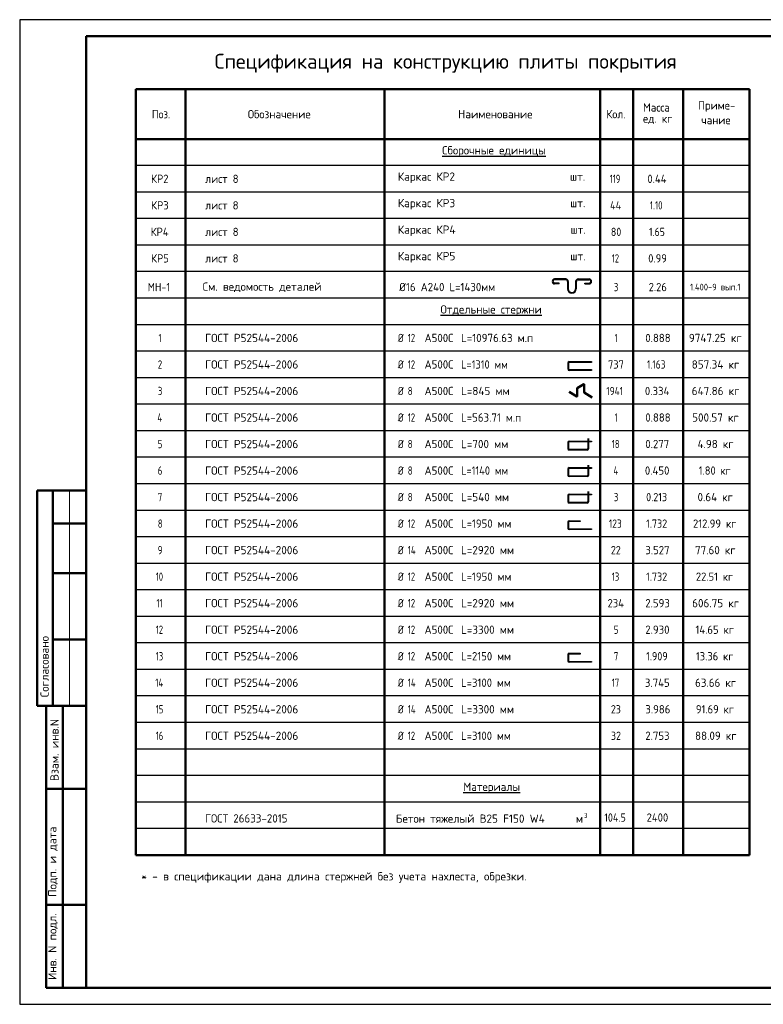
# Model space of a CAD drawing. Header units: millimetres. Extents: x 0 to 50400, y 0 to 35640.
# Tile 1 of 7: x 0 to 26904, y 0 to 35640. Entities that reach past the tile are written whole.
import ezdxf

# ---------------------------------------------------------------- set-up
doc = ezdxf.new("R2010")
doc.units = ezdxf.units.MM
doc.layers.add('Standard', color=7, linetype='Continuous', lineweight=25)
doc.styles.add('ISOCPEUR', font='txt')

msp = doc.modelspace()

# ---------------------------------------------------------------- linework, layer by layer
at = {"layer": 'Standard', "color": 7, "linetype": 'Continuous', "lineweight": 25, "transparency": 33554687}
msp.add_line((2400, 35040), (2400, 1270), dxfattribs=at)
at = {"layer": 'Standard', "color": 7, "linetype": 'Continuous', "lineweight": 50, "transparency": 33554687}
for p, q in [((26400, 33120), (4200, 33120)), ((4200, 33120), (4200, 31320)), ((6000, 33120), (6000, 31320)), ((13200, 33120), (13200, 31320)), ((21000, 33120), (21000, 31320)), ((22200, 33120), (22200, 31320)), ((24000, 33120), (24000, 31320)), ((26400, 33120), (26400, 31320)), ((26400, 33120), (26400, 31320)), ((26400, 31320), (4200, 31320)), ((4200, 31320), (4200, 5400)), ((6000, 31320), (6000, 5400)), ((13200, 31320), (13200, 5400)), ((21000, 31320), (21000, 5400)), ((22200, 31320), (22200, 5400)), ((24000, 31320), (24000, 5400)), ((26400, 31320), (26400, 5400)), ((20158, 22001), (19879, 22174)), ((20166, 22297), (20166, 22006)), ((20413, 22445), (20169, 22302)), ((20422, 22149), (20422, 22440)), ((20708, 21967), (20424, 22144)), ((7, 18600), (0, 18600)), ((2400, 18600), (632, 18600)), ((632, 18600), (632, 10800)), ((632, 18600), (632, 10800)), ((1200, 18600), (1200, 10800)), ((2400, 17400), (1200, 17400)), ((2400, 15600), (1200, 15600)), ((2400, 13200), (1200, 13200)), ((0, 10800), (7, 10800)), ((632, 10800), (2400, 10800)), ((960, 600), (960, 10800)), ((960, 600), (960, 10800)), ((1560, 600), (1560, 10800)), ((960, 7800), (2400, 7800)), ((26400, 5400), (4200, 5400)), ((960, 3600), (2400, 3600)), ((2400, 600), (960, 600))]:
    msp.add_line(p, q, dxfattribs=at)
at = {"layer": 'Standard', "color": 7, "linetype": 'Continuous', "lineweight": -3, "transparency": 33554687}
for p, q in [((26400, 30360), (4200, 30360)), ((26400, 29400), (4200, 29400)), ((26400, 28440), (4200, 28440)), ((26400, 27480), (4200, 27480)), ((26400, 26520), (4200, 26520)), ((19757, 26255), (19355, 26255)), ((19757, 26229), (19355, 26229)), ((19514, 26103), (19355, 26103)), ((19514, 26077), (19355, 26077)), ((19514, 26077), (19514, 26103)), ((19820, 26166), (19820, 25898)), ((19846, 26166), (19846, 25898)), ((20114, 26166), (20114, 25898)), ((20139, 26166), (20139, 25898)), ((20203, 26255), (20605, 26255)), ((20203, 26229), (20605, 26229)), ((20445, 26077), (20445, 26103)), ((20445, 26103), (20605, 26103)), ((20445, 26077), (20605, 26077)), ((26400, 25560), (4200, 25560)), ((26400, 24600), (4200, 24600)), ((26400, 23640), (4200, 23640)), ((19827, 23212), (19827, 22996)), ((19856, 23212), (19856, 22996)), ((26400, 22680), (4200, 22680)), ((26400, 21720), (4200, 21720)), ((26400, 20760), (4200, 20760)), ((19827, 20332), (19827, 20116)), ((19856, 20332), (19856, 20116)), ((20557, 20477), (20557, 20116)), ((20585, 20477), (20585, 20116)), ((19880, 20093), (20533, 20093)), ((20533, 20064), (19880, 20064)), ((26400, 19800), (4200, 19800)), ((19827, 19372), (19827, 19156)), ((19856, 19372), (19856, 19156)), ((20557, 19517), (20557, 19156)), ((20585, 19517), (20585, 19156)), ((19880, 19133), (20533, 19133)), ((20533, 19104), (19880, 19104)), ((26400, 18840), (4200, 18840)), ((20557, 18557), (20557, 18196)), ((20585, 18557), (20585, 18196)), ((19827, 18412), (19827, 18196)), ((19856, 18412), (19856, 18196)), ((26400, 17880), (4200, 17880)), ((19880, 18173), (20533, 18173)), ((20533, 18144), (19880, 18144)), ((19827, 17452), (19827, 17236)), ((19856, 17452), (19856, 17236)), ((26400, 16920), (4200, 16920)), ((26400, 15960), (4200, 15960)), ((26400, 15000), (4200, 15000)), ((26400, 14040), (4200, 14040)), ((26400, 13080), (4200, 13080)), ((19827, 12652), (19827, 12436)), ((19856, 12652), (19856, 12436)), ((26400, 12120), (4200, 12120)), ((26400, 11160), (4200, 11160)), ((26400, 10200), (4200, 10200)), ((26400, 9240), (4200, 9240)), ((26400, 8280), (4200, 8280)), ((26400, 7320), (4200, 7320)), ((26400, 6360), (4200, 6360))]:
    msp.add_line(p, q, dxfattribs=at)
at = {"layer": 'Standard', "color": 7, "linetype": 'Continuous', "lineweight": 13, "transparency": 33554687}
msp.add_line((1800, 18600), (1800, 10800), dxfattribs=at)
at = {"layer": 'Standard', "color": 7, "linetype": 'Continuous', "lineweight": 25, "transparency": 33554687}
msp.add_lwpolyline([(0, 0), (50400, 0), (50400, 35640), (0, 35640), (0, 0)], close=True, dxfattribs=at)
at = {"layer": 'Standard', "color": 7, "linetype": 'Continuous', "lineweight": 50, "transparency": 33554687}
msp.add_lwpolyline([(2400, 35040), (49800, 35040), (49800, 600), (2400, 600), (2400, 35040)], close=True, dxfattribs=at)
at = {"layer": 'Standard', "color": 7, "linetype": 'Continuous', "lineweight": -3, "transparency": 33554687}
for points in [[(19880, 23265), (20689, 23265), (20689, 23236), (19880, 23236)], [(19880, 22973), (20693, 22973), (20693, 22944), (19880, 22944)], [(19880, 20385), (20689, 20385), (20689, 20356), (19880, 20356)], [(19880, 19425), (20689, 19425), (20689, 19396), (19880, 19396)], [(19880, 18465), (20689, 18465), (20689, 18436), (19880, 18436)], [(19880, 17505), (20284, 17505), (20284, 17476), (19880, 17476)], [(19880, 17213), (20693, 17213), (20693, 17184), (19880, 17184)], [(19880, 12705), (20284, 12705), (20284, 12676), (19880, 12676)], [(19880, 12413), (20693, 12413), (20693, 12384), (19880, 12384)]]:
    msp.add_lwpolyline(points, dxfattribs=at)
for centre, radius, start, end in [((19355, 26166), 88.7, 90, 270), ((19355, 26166), 63.4, 90, 270), ((19757, 26166), 88.7, 0, 90), ((19757, 26166), 63.4, 0, 90), ((20203, 26166), 88.7, 90, 180), ((20203, 26166), 63.4, 90, 180), ((20605, 26166), 88.7, 270, 90), ((20605, 26166), 63.4, 270, 90), ((19980, 25898), 159, 180, 270), ((19980, 25898), 134, 180, 270), ((19980, 25898), 134, 270, 0), ((19980, 25898), 159, 270, 0), ((19880, 23212), 52.8, 90, 180), ((19880, 23212), 24, 90, 180), ((19880, 22997), 52.8, 180, 270), ((19880, 22997), 24, 180, 270), ((19880, 20332), 52.8, 90, 180), ((19880, 20332), 24, 90, 180), ((19880, 20117), 52.8, 180, 270), ((19880, 20117), 24, 180, 270), ((20533, 20117), 24, 270, 0), ((20533, 20117), 52.8, 270, 0), ((19880, 19372), 52.8, 90, 180), ((19880, 19372), 24, 90, 180), ((19880, 19157), 52.8, 180, 270), ((19880, 19157), 24, 180, 270), ((20533, 19157), 24, 270, 0), ((20533, 19157), 52.8, 270, 0), ((19880, 18412), 52.8, 90, 180), ((19880, 18197), 52.8, 180, 270), ((19880, 18412), 24, 90, 180), ((19880, 18197), 24, 180, 270), ((20533, 18197), 24, 270, 0), ((20533, 18197), 52.8, 270, 0), ((19880, 17452), 52.8, 90, 180), ((19880, 17452), 24, 90, 180), ((19880, 17237), 52.8, 180, 270), ((19880, 17237), 24, 180, 270), ((19880, 12652), 52.8, 90, 180), ((19880, 12652), 24, 90, 180), ((19880, 12437), 52.8, 180, 270), ((19880, 12437), 24, 180, 270)]:
    msp.add_arc(centre, radius, start, end, dxfattribs=at)
at = {"layer": 'Standard', "color": 7, "linetype": 'Continuous', "lineweight": 50, "transparency": 33554687}
for centre, start, end in [((20172, 22297), 120.3378, 180), ((20416, 22440), 0, 120.3378), ((20427, 22149), 180, 238.1335), ((20161, 22006), 238.1335, 0)]:
    msp.add_arc(centre, 5.49, start, end, dxfattribs=at)

# ---------------------------------------------------------------- texts
at = {"layer": 'Standard', "color": 7, "linetype": 'Continuous', "lineweight": 50, "transparency": 33554687, "insert": (7052, 33720), "char_height": 540, "width": 16756.12, "attachment_point": 7, "style": 'ISOCPEUR'}
msp.add_mtext('\\W0.99;Спецификация на конструкцию плиты покрытия', dxfattribs=at)
at = {"layer": 'Standard', "color": 7, "linetype": 'Continuous', "lineweight": 25, "transparency": 33554687, "attachment_point": 7, "style": 'ISOCPEUR'}
for s, insert, char_height, width in [('\\W0.95;Масса', (22553, 32313), 300, 1252.13), ('\\W0.96;Приме-', (24540, 32305), 300, 1462.5), ('\\W0.92;Поз.', (4781, 32070), 300, 872.99), ('\\W0.97;Обозначение', (8252, 32070), 300, 2499.41), ('\\W0.98;Наименование', (15861, 32070), 300, 2784.79), ('\\W0.93;Кол.', (21229, 32070), 300, 888.23), ('\\W0.95;ед. кг', (22553, 31863), 300, 1251.5), ('\\W0.95;чание', (24660, 31855), 300, 1221.22), ('\\W0.98;{\\LСборочные единицы}', (15285, 30681), 300, 3775.02), ('\\W0.92;КР2', (4755, 29730), 300, 827.53), ('\\W0.95;лист 8', (6708, 29730), 300, 1402.68), ('\\W0.99;Каркас КР2                      шт.', (13680, 29730), 300, 6928.74), ('\\W0.74;119', (21345, 29730), 300, 620.66), ('\\W0.93;0.44', (22710, 29730), 300, 918.71), ('\\W0.92;КР3', (4755, 28770), 300, 827.53), ('\\W0.95;лист 8', (6708, 28770), 300, 1402.68), ('\\W0.99;Каркас КР3                      шт.', (13680, 28770), 300, 6928.74), ('\\W0.89;44', (21360, 28770), 300, 613.05), ('\\W0.77;1.10', (22800, 28770), 300, 715.05), ('\\W0.92;КР4', (4740, 27810), 300, 858.07), ('\\W0.95;лист 8', (6708, 27810), 300, 1402.68), ('\\W0.99;Каркас КР4                      шт.', (13680, 27810), 300, 6958.79), ('\\W0.87;80', (21390, 27810), 300, 550.83), ('\\W0.85;1.65', (22770, 27810), 300, 786.4), ('\\W0.92;КР5', (4755, 26850), 300, 827.53), ('\\W0.95;лист 8', (6708, 26850), 300, 1402.68), ('\\W0.99;Каркас КР5                      шт.', (13680, 26850), 300, 6928.74), ('\\W0.75;12', (21420, 26850), 300, 472.29), ('\\W0.92;0.99', (22740, 26850), 300, 857.74), ('\\W0.99;См. ведомость деталей', (6616, 25779), 300, 4555.51), ('\\W0.88;МН-1', (4633, 25811), 300, 1001.43), ('\\W0.95;Ø16 А240 L=1430мм', (13729, 25811), 300, 3801.35), ('\\W0.78;3', (21495, 25811), 300, 326.42), ('\\W0.92;2.26', (22757, 25811), 300, 857.74), ('\\W0.98;{\\LОтдельные стержни}', (15225, 24921), 300, 3895.61), ('\\W0.96;L=10976.63 м.п', (15969, 23970), 300, 2781.6), ('\\W0.56;1', (5025, 23970), 300, 233.32), ('\\W0.98;ГОСТ Р52544-2006', (6708, 23970), 300, 3625.19), ('\\W0.83;Ø', (13680, 23970), 300, 424.99), ('\\W0.75;12', (14039, 23970), 300, 472.29), ('\\W0.95;А500С', (14648, 23970), 300, 1251.49), ('\\W0.56;1', (21525, 23970), 300, 233.33), ('\\W0.94;0.888', (22635, 23970), 300, 1070.02), ('\\W0.97;9747.25 кг', (24210, 23970), 300, 2124.15), ('\\W0.78;2', (4995, 23010), 300, 326.4), ('\\W0.98;ГОСТ Р52544-2006', (6708, 23010), 300, 3625.19), ('\\W0.83;Ø', (13680, 23010), 300, 424.99), ('\\W0.75;12', (14039, 23010), 300, 472.29), ('\\W0.95;А500С', (14648, 23010), 300, 1251.49), ('\\W0.91;L=1310 мм', (15969, 23010), 300, 1935.47), ('\\W0.91;737', (21285, 23010), 300, 766.35), ('\\W0.82;1.163', (22695, 23010), 300, 932.22), ('\\W0.97;857.34 кг', (24315, 23010), 300, 1913.81), ('\\W0.78;3', (4995, 22050), 300, 326.4), ('\\W0.98;ГОСТ Р52544-2006', (6708, 22050), 300, 3625.19), ('\\W0.83;Ø', (13680, 22050), 300, 424.99), ('\\W0.78;8', (14039, 22050), 300, 326.42), ('\\W0.95;А500С', (14648, 22050), 300, 1251.49), ('\\W0.97;L=845 мм', (15969, 22050), 300, 1883.98), ('\\W0.81;1941', (21225, 22050), 300, 870.65), ('\\W0.94;0.334', (22620, 22050), 300, 1100.34), ('\\W0.97;647.86 кг', (24315, 22050), 300, 1913.81), ('\\W0.80;4', (4980, 21090), 300, 359.85), ('\\W0.98;ГОСТ Р52544-2006', (6708, 21090), 300, 3625.19), ('\\W0.83;Ø', (13680, 21090), 300, 424.99), ('\\W0.75;12', (14039, 21090), 300, 472.29), ('\\W0.95;А500С', (14648, 21090), 300, 1251.49), ('\\W0.95;L=563.71 м.п', (15969, 21090), 300, 2360.77), ('\\W0.56;1', (21525, 21090), 300, 233.33), ('\\W0.94;0.888', (22635, 21090), 300, 1070.02), ('\\W0.97;500.57 кг', (24330, 21090), 300, 1883.67), ('\\W0.78;5', (4995, 20130), 300, 326.4), ('\\W0.98;ГОСТ Р52544-2006', (6708, 20130), 300, 3625.19), ('\\W0.83;Ø', (13680, 20130), 300, 424.99), ('\\W0.78;8', (14039, 20130), 300, 326.42), ('\\W0.95;А500С', (14648, 20130), 300, 1251.49), ('\\W0.97;L=700 мм', (15969, 20130), 300, 1853.83), ('\\W0.75;18', (21420, 20130), 300, 472.29), ('\\W0.94;0.277', (22635, 20130), 300, 1070.02), ('\\W0.96;4.98 кг', (24525, 20130), 300, 1492.69), ('\\W0.78;6', (4995, 19170), 300, 326.4), ('\\W0.98;ГОСТ Р52544-2006', (6708, 19170), 300, 3625.19), ('\\W0.83;Ø', (13680, 19170), 300, 424.99), ('\\W0.78;8', (14039, 19170), 300, 326.42), ('\\W0.95;А500С', (14648, 19170), 300, 1251.49), ('\\W0.91;L=1140 мм', (15969, 19170), 300, 1965.73), ('\\W0.80;4', (21480, 19170), 300, 359.82), ('\\W0.94;0.450', (22620, 19170), 300, 1100.34), ('\\W0.91;1.80 кг', (24570, 19170), 300, 1396.16), ('\\W0.78;7', (4995, 18210), 300, 326.4), ('\\W0.98;ГОСТ Р52544-2006', (6708, 18210), 300, 3625.19), ('\\W0.83;Ø', (13680, 18210), 300, 424.99), ('\\W0.78;8', (14039, 18210), 300, 326.42), ('\\W0.95;А500С', (14648, 18210), 300, 1251.49), ('\\W0.97;L=540 мм', (15969, 18210), 300, 1883.98), ('\\W0.78;3', (21495, 18210), 300, 326.42), ('\\W0.88;0.213', (22665, 18210), 300, 1001.13), ('\\W0.96;0.64 кг', (24525, 18210), 300, 1492.69), ('\\W0.78;8', (4995, 17250), 300, 326.4), ('\\W0.98;ГОСТ Р52544-2006', (6708, 17250), 300, 3625.19), ('\\W0.83;Ø', (13680, 17250), 300, 424.99), ('\\W0.75;12', (14039, 17250), 300, 472.29), ('\\W0.95;А500С', (14648, 17250), 300, 1251.49), ('\\W0.94;L=1950 мм', (15969, 17250), 300, 1999.84), ('\\W0.83;123', (21315, 17250), 300, 693.51), ('\\W0.88;1.732', (22665, 17250), 300, 1001.13), ('\\W0.93;212.99 кг', (24360, 17250), 300, 1818.85), ('\\W0.78;9', (4995, 16290), 300, 326.4), ('\\W0.98;ГОСТ Р52544-2006', (6708, 16290), 300, 3625.19), ('\\W0.83;Ø', (13680, 16290), 300, 424.99), ('\\W0.76;14', (14039, 16290), 300, 504.57), ('\\W0.95;А500С', (14648, 16290), 300, 1251.49), ('\\W0.97;L=2920 мм', (15969, 16290), 300, 2064.2), ('\\W0.87;22', (21390, 16290), 300, 550.83), ('\\W0.94;3.527', (22635, 16290), 300, 1070.02), ('\\W0.96;77.60 кг', (24435, 16290), 300, 1673.19), ('\\W0.75;10', (4920, 15330), 300, 472.28), ('\\W0.98;ГОСТ Р52544-2006', (6708, 15330), 300, 3625.19), ('\\W0.83;Ø', (13680, 15330), 300, 424.99), ('\\W0.75;12', (14039, 15330), 300, 472.29), ('\\W0.95;А500С', (14648, 15330), 300, 1251.49), ('\\W0.94;L=1950 мм', (15969, 15330), 300, 1999.84), ('\\W0.75;13', (21420, 15330), 300, 472.29), ('\\W0.88;1.732', (22665, 15330), 300, 1001.13), ('\\W0.92;22.51 кг', (24465, 15330), 300, 1607.72), ('\\W0.62;11', (4950, 14370), 300, 393.75), ('\\W0.98;ГОСТ Р52544-2006', (6708, 14370), 300, 3625.19), ('\\W0.83;Ø', (13680, 14370), 300, 424.99), ('\\W0.75;12', (14039, 14370), 300, 472.29), ('\\W0.95;А500С', (14648, 14370), 300, 1251.49), ('\\W0.97;L=2920 мм', (15969, 14370), 300, 2064.2), ('\\W0.92;234', (21270, 14370), 300, 796.97), ('\\W0.94;2.593', (22635, 14370), 300, 1070.02), ('\\W0.97;606.75 кг', (24330, 14370), 300, 1883.67), ('\\W0.75;12', (4920, 13410), 300, 472.28), ('\\W0.98;ГОСТ Р52544-2006', (6708, 13410), 300, 3625.19), ('\\W0.83;Ø', (13680, 13410), 300, 424.99), ('\\W0.75;12', (14039, 13410), 300, 472.29), ('\\W0.95;А500С', (14648, 13410), 300, 1251.49), ('\\W0.97;L=3300 мм', (15969, 13410), 300, 2064.2), ('\\W0.78;5', (21495, 13410), 300, 326.42), ('\\W0.94;2.930', (22635, 13410), 300, 1070.02), ('\\W0.93;14.65 кг', (24450, 13410), 300, 1637.98), ('\\W0.75;13', (4920, 12450), 300, 472.28), ('\\W0.98;ГОСТ Р52544-2006', (6708, 12450), 300, 3625.19), ('\\W0.83;Ø', (13680, 12450), 300, 424.99), ('\\W0.75;12', (14039, 12450), 300, 472.29), ('\\W0.95;А500С', (14648, 12450), 300, 1251.49), ('\\W0.94;L=2150 мм', (15969, 12450), 300, 1999.84), ('\\W0.78;7', (21495, 12450), 300, 326.42), ('\\W0.88;1.909', (22665, 12450), 300, 1001.13), ('\\W0.92;13.36 кг', (24465, 12450), 300, 1607.72), ('\\W0.76;14', (4905, 11490), 300, 504.55), ('\\W0.98;ГОСТ Р52544-2006', (6708, 11490), 300, 3625.19), ('\\W0.83;Ø', (13680, 11490), 300, 424.99), ('\\W0.76;14', (14039, 11490), 300, 504.57), ('\\W0.95;А500С', (14648, 11490), 300, 1251.49), ('\\W0.94;L=3100 мм', (15969, 11490), 300, 1999.84), ('\\W0.75;17', (21420, 11490), 300, 472.29), ('\\W0.94;3.745', (22620, 11490), 300, 1100.34), ('\\W0.96;63.66 кг', (24435, 11490), 300, 1673.19), ('\\W0.75;15', (4920, 10530), 300, 472.28), ('\\W0.98;ГОСТ Р52544-2006', (6708, 10530), 300, 3625.19), ('\\W0.83;Ø', (13680, 10530), 300, 424.99), ('\\W0.76;14', (14039, 10530), 300, 504.57), ('\\W0.95;А500С', (14648, 10530), 300, 1251.49), ('\\W0.97;L=3300 мм', (15969, 10530), 300, 2064.2), ('\\W0.87;23', (21390, 10530), 300, 550.83), ('\\W0.94;3.986', (22635, 10530), 300, 1070.02), ('\\W0.92;91.69 кг', (24465, 10530), 300, 1607.72), ('\\W0.75;16', (4920, 9570), 300, 472.28), ('\\W0.98;ГОСТ Р52544-2006', (6708, 9570), 300, 3625.19), ('\\W0.83;Ø', (13680, 9570), 300, 424.99), ('\\W0.75;12', (14039, 9570), 300, 472.29), ('\\W0.95;А500С', (14648, 9570), 300, 1251.49), ('\\W0.94;L=3100 мм', (15969, 9570), 300, 1999.84), ('\\W0.87;32', (21390, 9570), 300, 550.83), ('\\W0.94;2.753', (22635, 9570), 300, 1070.02), ('\\W0.96;88.09 кг', (24435, 9570), 300, 1673.19), ('\\W0.97;{\\LМатериалы}', (16050, 7641), 300, 2244.64), ('\\W0.96;ГОСТ 26633-2015', (6706, 6579), 300, 3262.34), ('\\W0.98;Бетон тяжелый В25 F150 W4      м', (13610, 6571), 300, 6954.96), ('\\W0.78;3', (20420, 6746), 180, 195.86), ('\\W0.88;104.5', (21150, 6611), 300, 1031.72), ('\\W0.93;2400', (22682, 6611), 300, 1009.61), ('\\W1.00;* - в спецификации дана длина стержней без учета нахлеста, обрезки.', (4398, 4400), 300, 14167.19)]:
    msp.add_mtext(s, dxfattribs=dict(at, insert=insert, char_height=char_height, width=width))
at = {"layer": 'Standard', "color": 7, "linetype": 'Continuous', "lineweight": 18, "transparency": 33554687, "insert": (24253, 25841), "char_height": 240, "width": 2030.45, "attachment_point": 7, "style": 'ISOCPEUR'}
msp.add_mtext('\\W0.93;1.400-9 вып.1', dxfattribs=at)
at = {"layer": 'Standard', "color": 7, "linetype": 'Continuous', "lineweight": 50, "transparency": 33554687, "char_height": 300, "attachment_point": 7, "rotation": 90, "style": 'ISOCPEUR'}
for s, insert, width in [('\\A1;{\\fISOCPEUR|i0|b0;\\H300.000000;\\W1.000000;\\C7;Согласовано}\\P', (1050, 11114), 2486.25), ('\\A1;{\\fISOCPEUR|i0|b0;\\H300.000000;\\W1.000000;\\C7;Взам. инв.N}\\P', (1408, 8083), 2290.92), ('\\A1;{\\fISOCPEUR|i0|b0;\\H300.000000;\\W1.000000;\\C7;Подп. и дата}\\P', (1379, 3891), 2636.47), ('\\A1;{\\fISOCPEUR|i0|b0;\\H300.000000;\\W1.000000;\\C7;Инв. N подл.}\\P', (1379, 881), 2426.15)]:
    msp.add_mtext(s, dxfattribs=dict(at, insert=insert, width=width))

doc.saveas('drawing.dxf')
